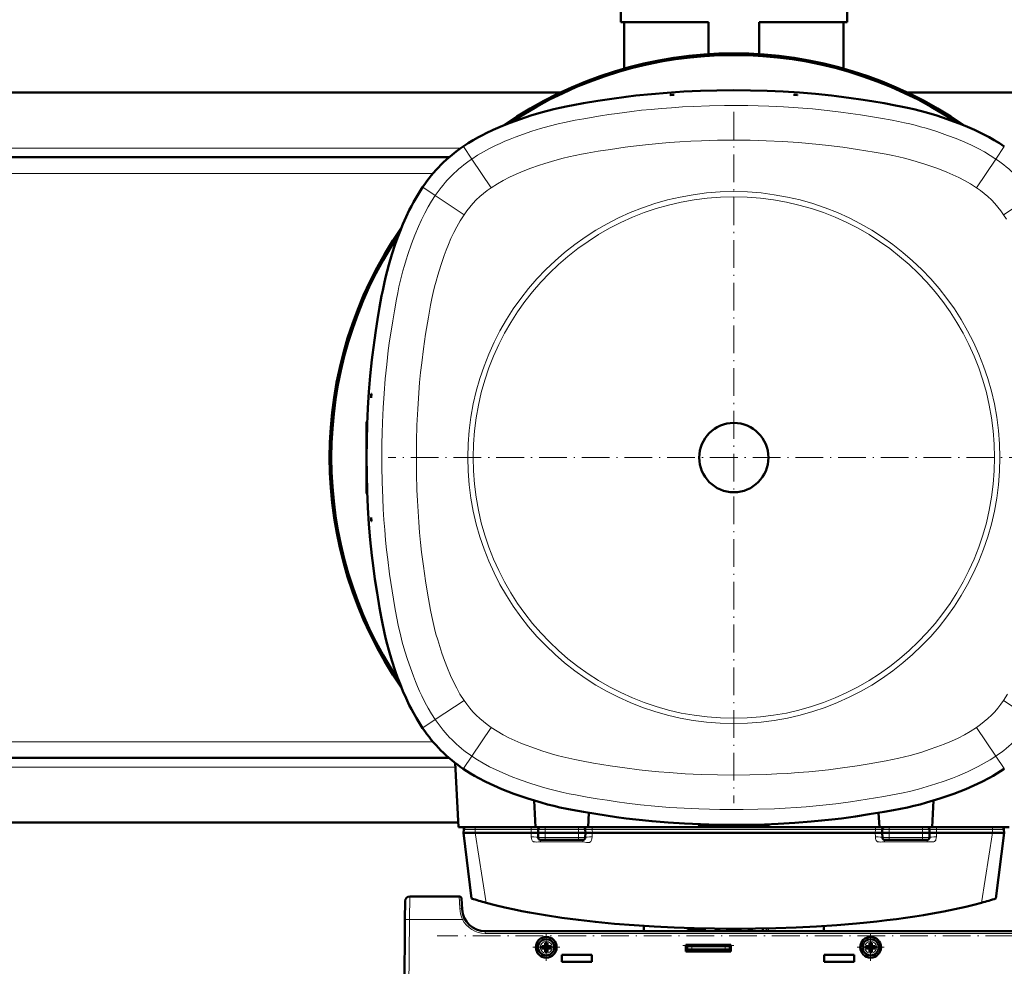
# Model space of a CAD drawing. Extents: x -2073 to 2460, y -1948 to 865.
# Tile 34 of 83: x 337 to 764, y -1671 to -1261. Entities that reach past the tile are written whole.
import ezdxf

# ---------------------------------------------------------------- set-up
doc = ezdxf.new("R2010")
doc.units = 0
doc.linetypes.add('DASHDOT', pattern=[18.5, 12, -3, 0.5, -3])

msp = doc.modelspace()

# ---------------------------------------------------------------- linework, layer by layer
at = {"color": 7, "lineweight": 50}
for p, q in [((597.57, -1262.39), (597.57, -1255.89)), ((695.57, -1262.39), (695.57, -1255.89)), ((635.57, -1262.39), (597.57, -1262.39)), ((599.07, -1282.47), (599.07, -1262.39)), ((635.57, -1276.25), (635.57, -1262.39)), ((695.57, -1262.39), (657.57, -1262.39)), ((657.57, -1276.25), (657.57, -1262.39)), ((694.07, -1282.47), (694.07, -1262.39)), ((571.34, -1292.89), (221.79, -1292.89)), ((620.68, -1293.89), (619.02, -1294.01)), ((619.02, -1294.01), (619.03, -1293.89)), ((619.03, -1293.89), (620.68, -1293.89)), ((674.08, -1293.89), (672.44, -1293.89)), ((672.44, -1293.89), (674.09, -1294.01)), ((674.09, -1294.01), (674.08, -1293.89)), ((836.57, -1292.89), (721.79, -1292.89)), ((523.25, -1320.89), (269.86, -1320.89)), ((489.67, -1423.36), (489.56, -1423.36)), ((489.56, -1425.01), (489.67, -1423.36)), ((489.56, -1423.36), (489.56, -1425.01)), ((487.56, -1435.39), (487.85, -1435.37)), ((487.56, -1450.49), (487.56, -1435.39)), ((487.56, -1466.39), (487.56, -1451.29)), ((487.56, -1466.39), (487.85, -1466.41)), ((489.56, -1478.42), (489.56, -1476.77)), ((489.56, -1476.77), (489.67, -1478.42)), ((489.67, -1478.42), (489.56, -1478.42)), ((523.25, -1580.89), (269.86, -1580.89)), ((525.92, -1583.07), (527.38, -1610.89)), ((560.07, -1599.36), (560.68, -1610.89)), ((733.04, -1599.36), (732.44, -1610.89)), ((583.84, -1604.66), (583.52, -1610.89)), ((709.27, -1604.66), (709.6, -1610.89)), ((527.27, -1608.89), (265.84, -1608.89)), ((560.68, -1610.89), (527.38, -1610.89)), ((583.52, -1610.89), (560.68, -1610.89)), ((709.6, -1610.89), (583.52, -1610.89)), ((631.06, -1609.89), (631.04, -1609.59)), ((631.06, -1609.89), (645.93, -1609.89)), ((647.19, -1609.89), (662.06, -1609.89)), ((662.06, -1609.89), (662.07, -1609.59)), ((732.44, -1610.89), (709.6, -1610.89)), ((765.73, -1610.89), (732.44, -1610.89)), ((529.6, -1611.86), (529.56, -1613.39)), ((529.56, -1613.39), (534.54, -1613.39)), ((533.04, -1641.78), (529.56, -1613.39)), ((534.54, -1613.39), (534.56, -1613.39)), ((534.56, -1613.39), (558.81, -1613.39)), ((558.81, -1613.39), (558.82, -1613.39)), ((560.68, -1613.39), (558.82, -1613.39)), ((560.68, -1613.39), (561.81, -1613.39)), ((561.81, -1613.39), (561.85, -1611.86)), ((561.81, -1613.39), (561.86, -1615.42)), ((564.81, -1613.39), (561.81, -1613.39)), ((579.31, -1613.39), (564.81, -1613.39)), ((582.31, -1613.39), (579.31, -1613.39)), ((582.31, -1613.39), (582.25, -1615.42)), ((582.31, -1613.39), (582.27, -1611.86)), ((583.43, -1613.39), (582.31, -1613.39)), ((585.3, -1613.39), (583.43, -1613.39)), ((585.3, -1613.39), (585.31, -1613.39)), ((585.31, -1613.39), (707.81, -1613.39)), ((707.81, -1613.39), (707.82, -1613.39)), ((709.68, -1613.39), (707.82, -1613.39)), ((709.68, -1613.39), (710.81, -1613.39)), ((710.85, -1611.86), (710.81, -1613.39)), ((710.81, -1613.39), (713.81, -1613.39)), ((710.86, -1615.42), (710.81, -1613.39)), ((728.31, -1613.39), (713.81, -1613.39)), ((728.31, -1613.39), (731.31, -1613.39)), ((731.25, -1615.42), (731.31, -1613.39)), ((731.27, -1611.86), (731.31, -1613.39)), ((732.43, -1613.39), (731.31, -1613.39)), ((734.3, -1613.39), (732.43, -1613.39)), ((734.3, -1613.39), (734.31, -1613.39)), ((734.31, -1613.39), (758.56, -1613.39)), ((758.56, -1613.39), (758.57, -1613.39)), ((758.57, -1613.39), (763.56, -1613.39)), ((760.07, -1641.78), (763.56, -1613.39)), ((763.52, -1611.86), (763.56, -1613.39)), ((564.86, -1616.39), (562.86, -1616.39)), ((579.25, -1616.39), (564.86, -1616.39)), ((581.25, -1616.39), (579.25, -1616.39)), ((711.86, -1616.39), (713.86, -1616.39)), ((728.25, -1616.39), (713.86, -1616.39)), ((728.25, -1616.39), (730.25, -1616.39)), ((506.25, -1640.89), (527.69, -1640.89)), ((510.49, -1640.89), (510.5, -1640.89)), ((526.37, -1640.89), (526.35, -1640.89)), ((504.19, -1650.8), (504.25, -1642.87)), ((528.93, -1646.41), (528.69, -1641.84)), ((503.43, -1737.39), (504.19, -1650.8)), ((607.57, -1655.89), (607.57, -1653.66)), ((685.57, -1655.89), (685.57, -1653.66)), ((746.79, -1655.89), (538.91, -1655.89)), ((779.94, -1655.89), (538.92, -1655.89)), ((634.07, -1655.39), (626.57, -1655.39)), ((626.57, -1655.39), (626.57, -1655.89)), ((634.07, -1655.89), (634.07, -1654.77)), ((638.48, -1655.89), (639.08, -1654.85)), ((654.05, -1654.85), (654.65, -1655.89)), ((659.07, -1655.89), (659.07, -1654.77)), ((563.43, -1662.39), (564.35, -1662.39)), ((564.71, -1662.26), (564.7, -1662.24)), ((565.98, -1662.26), (564.71, -1662.26)), ((564.71, -1662.26), (564.71, -1663.53)), ((564.85, -1660.97), (564.85, -1661.89)), ((565.85, -1660.97), (565.85, -1661.89)), ((565.98, -1662.26), (566, -1662.24)), ((565.98, -1662.26), (565.98, -1663.53)), ((567.27, -1662.39), (566.35, -1662.39)), ((645.29, -1661.89), (625.85, -1661.89)), ((625.85, -1661.89), (625.85, -1664.69)), ((626.35, -1662.19), (625.85, -1662.19)), ((626.35, -1662.39), (626.35, -1662.19)), ((628.35, -1662.39), (626.35, -1662.39)), ((626.35, -1662.39), (626.35, -1663.89)), ((642.79, -1662.39), (628.35, -1662.39)), ((644.79, -1662.39), (642.79, -1662.39)), ((644.79, -1662.19), (645.29, -1662.19)), ((644.79, -1662.39), (644.79, -1662.19)), ((644.79, -1662.39), (644.79, -1663.89)), ((645.29, -1664.69), (645.29, -1661.89)), ((703.87, -1662.39), (704.79, -1662.39)), ((705.15, -1662.26), (705.14, -1662.24)), ((706.43, -1662.26), (705.15, -1662.26)), ((705.15, -1662.26), (705.15, -1663.53)), ((705.29, -1660.97), (705.29, -1661.89)), ((706.29, -1660.97), (706.29, -1661.89)), ((706.43, -1662.26), (706.44, -1662.24)), ((706.43, -1662.26), (706.43, -1663.53)), ((707.71, -1662.39), (706.79, -1662.39)), ((563.43, -1663.39), (564.35, -1663.39)), ((564.71, -1663.53), (564.7, -1663.54)), ((564.71, -1663.53), (565.98, -1663.53)), ((564.85, -1664.81), (564.85, -1663.89)), ((565.85, -1664.81), (565.85, -1663.89)), ((565.98, -1663.53), (566, -1663.54)), ((567.27, -1663.39), (566.35, -1663.39)), ((572.13, -1666.19), (572.13, -1669.19)), ((585.13, -1666.19), (572.13, -1666.19)), ((585.13, -1669.19), (585.13, -1666.19)), ((626.35, -1663.89), (625.85, -1663.89)), ((625.85, -1664.69), (645.29, -1664.69)), ((626.35, -1663.89), (628.35, -1663.89)), ((642.79, -1663.89), (628.35, -1663.89)), ((642.79, -1663.89), (644.79, -1663.89)), ((645.29, -1663.89), (644.79, -1663.89)), ((685.73, -1666.19), (685.73, -1669.19)), ((698.73, -1666.19), (685.73, -1666.19)), ((698.73, -1669.19), (698.73, -1666.19)), ((703.87, -1663.39), (704.79, -1663.39)), ((705.15, -1663.53), (705.14, -1663.54)), ((705.15, -1663.53), (706.43, -1663.53)), ((705.29, -1664.81), (705.29, -1663.89)), ((706.29, -1664.81), (706.29, -1663.89)), ((706.43, -1663.53), (706.44, -1663.54)), ((707.71, -1663.39), (706.79, -1663.39)), ((572.13, -1669.19), (585.13, -1669.19)), ((685.73, -1669.19), (698.73, -1669.19))]:
    msp.add_line(p, q, dxfattribs=at)
at = {"color": 7, "linetype": 'DASHDOT', "lineweight": 18}
for p, q in [((646.56, -1301.21), (646.56, -1600.57)), ((796.23, -1450.89), (496.88, -1450.89)), ((767.58, -1657.89), (518.12, -1657.89)), ((624.5, -1662.19), (646.63, -1662.19))]:
    msp.add_line(p, q, dxfattribs=at)
at = {"color": 7, "lineweight": 18}
for p, q in [((528.4, -1316.89), (264.72, -1316.89)), ((529.45, -1316.17), (529.49, -1316.24)), ((533.11, -1321.64), (529.49, -1316.24)), ((760, -1321.64), (763.62, -1316.24)), ((763.67, -1316.17), (763.62, -1316.24)), ((533.11, -1321.64), (541.46, -1334.08)), ((760, -1321.64), (751.66, -1334.08)), ((516.3, -1327.89), (276.82, -1327.89)), ((511.84, -1333.78), (511.91, -1333.83)), ((517.31, -1337.45), (511.91, -1333.83)), ((517.31, -1337.45), (529.75, -1345.79)), ((763.37, -1345.79), (775.81, -1337.45)), ((517.31, -1564.33), (529.75, -1555.99)), ((775.81, -1564.33), (763.37, -1555.99)), ((517.31, -1564.33), (511.91, -1567.95)), ((511.84, -1568), (511.91, -1567.95)), ((533.11, -1580.14), (541.46, -1567.7)), ((760, -1580.14), (751.66, -1567.7)), ((516.3, -1573.89), (276.82, -1573.89)), ((533.11, -1580.14), (529.49, -1585.54)), ((760, -1580.14), (763.62, -1585.54)), ((526.02, -1584.89), (267.1, -1584.89)), ((529.45, -1585.61), (529.49, -1585.54)), ((763.67, -1585.61), (763.62, -1585.54)), ((534.6, -1610.89), (534.6, -1611.86)), ((558.85, -1610.89), (558.85, -1611.86)), ((564.85, -1610.89), (564.85, -1611.86)), ((579.27, -1611.86), (579.27, -1610.89)), ((585.27, -1610.89), (585.27, -1611.86)), ((707.85, -1610.89), (707.85, -1611.86)), ((713.85, -1611.86), (713.85, -1610.89)), ((728.27, -1610.89), (728.27, -1611.86)), ((734.27, -1610.89), (734.27, -1611.86)), ((758.52, -1610.89), (758.52, -1611.86)), ((539.32, -1643.64), (534.54, -1613.39)), ((534.6, -1611.86), (534.56, -1613.39)), ((534.6, -1611.86), (558.85, -1611.86)), ((558.85, -1611.86), (558.81, -1613.39)), ((558.82, -1613.39), (558.86, -1615.13)), ((564.81, -1613.39), (564.85, -1611.86)), ((564.81, -1613.39), (564.86, -1615.42)), ((579.27, -1611.86), (564.85, -1611.86)), ((579.25, -1615.42), (564.86, -1615.42)), ((564.86, -1616.39), (564.86, -1615.42)), ((579.25, -1615.42), (579.31, -1613.39)), ((579.25, -1615.42), (579.25, -1616.39)), ((579.27, -1611.86), (579.31, -1613.39)), ((585.25, -1615.13), (585.3, -1613.39)), ((585.27, -1611.86), (707.85, -1611.86)), ((585.27, -1611.86), (585.31, -1613.39)), ((707.85, -1611.86), (707.81, -1613.39)), ((707.82, -1613.39), (707.86, -1615.13)), ((713.85, -1611.86), (713.81, -1613.39)), ((713.86, -1615.42), (713.81, -1613.39)), ((728.27, -1611.86), (713.85, -1611.86)), ((728.25, -1615.42), (713.86, -1615.42)), ((713.86, -1615.42), (713.86, -1616.39)), ((728.25, -1615.42), (728.31, -1613.39)), ((728.25, -1616.39), (728.25, -1615.42)), ((728.27, -1611.86), (728.31, -1613.39)), ((734.25, -1615.13), (734.3, -1613.39)), ((734.27, -1611.86), (758.52, -1611.86)), ((734.27, -1611.86), (734.31, -1613.39)), ((753.8, -1643.64), (758.57, -1613.39)), ((758.52, -1611.86), (758.56, -1613.39)), ((562.86, -1616.39), (562.86, -1617.27)), ((562.86, -1617.27), (564.46, -1617.27)), ((564.46, -1617.27), (579.65, -1617.27)), ((579.65, -1617.27), (579.75, -1617.27)), ((579.75, -1617.27), (581.25, -1617.27)), ((581.25, -1616.39), (581.25, -1617.27)), ((711.86, -1616.39), (711.86, -1617.27)), ((711.86, -1617.27), (713.46, -1617.27)), ((713.46, -1617.27), (728.65, -1617.27)), ((728.65, -1617.27), (728.75, -1617.27)), ((728.75, -1617.27), (730.25, -1617.27)), ((730.25, -1616.39), (730.25, -1617.27)), ((506.18, -1650.8), (506.25, -1640.89)), ((527.93, -1645.97), (527.69, -1640.89)), ((528.93, -1646.41), (528.93, -1646.41)), ((505.43, -1737.39), (506.18, -1650.8)), ((506.18, -1650.8), (529.08, -1650.8)), ((538.92, -1655.89), (538.92, -1656.88)), ((779.94, -1656.88), (538.92, -1656.88)), ((631.63, -1654.96), (631.71, -1654.72)), ((661.42, -1654.72), (661.49, -1654.94)), ((626.35, -1662.19), (644.79, -1662.19)), ((628.35, -1662.39), (628.35, -1663.89)), ((642.79, -1662.39), (642.79, -1663.89))]:
    msp.add_line(p, q, dxfattribs=at)
at = {"color": 7, "linetype": 'DASHDOT', "lineweight": 18, "ltscale": 0.292499}
for p, q in [((565.35, -1657.04), (565.35, -1668.74)), ((705.79, -1657.04), (705.79, -1668.74)), ((711.64, -1662.89), (699.94, -1662.89))]:
    msp.add_line(p, q, dxfattribs=at)
at = {"color": 7, "linetype": 'DASHDOT', "lineweight": 18, "ltscale": 0.045013}
for p, q in [((628.35, -1662.24), (628.35, -1664.04)), ((642.79, -1662.24), (642.79, -1664.04))]:
    msp.add_line(p, q, dxfattribs=at)
at = {"color": 7, "linetype": 'DASHDOT', "lineweight": 18, "ltscale": 0.292502}
msp.add_line((571.2, -1662.89), (559.5, -1662.89), dxfattribs=at)
at = {"color": 7, "lineweight": 50}
for points in [[(529.45, -1316.17), (531.59, -1314.78), (533.78, -1313.44), (536, -1312.18), (537.69, -1311.27), (539.4, -1310.4), (542.4, -1308.97), (545.46, -1307.64), (548.55, -1306.4), (551.37, -1305.34), (554.21, -1304.33), (558.65, -1302.86), (563.14, -1301.51), (565.85, -1300.77), (568.58, -1300.09), (571.3, -1299.46), (574.67, -1298.77), (576.94, -1298.33), (581.47, -1297.53), (587.67, -1296.5), (593.78, -1295.55), (599.91, -1294.71), (604.13, -1294.2), (610.92, -1293.51), (617.73, -1292.94), (624.9, -1292.48), (632.08, -1292.15), (639.23, -1291.95), (646.56, -1291.89)], [(763.67, -1316.17), (761.52, -1314.78), (759.33, -1313.44), (757.11, -1312.18), (755.42, -1311.27), (753.72, -1310.4), (750.71, -1308.97), (747.66, -1307.64), (744.56, -1306.4), (741.74, -1305.34), (738.9, -1304.33), (734.46, -1302.86), (729.98, -1301.51), (727.26, -1300.77), (724.54, -1300.09), (721.81, -1299.46), (718.92, -1298.86), (716.51, -1298.4), (711.68, -1297.53), (706.27, -1296.63), (701.6, -1295.89), (697.34, -1295.26), (691.03, -1294.44), (688.91, -1294.2), (681.95, -1293.49), (674.95, -1292.91), (667.95, -1292.46), (660.96, -1292.15), (653.79, -1291.95), (646.56, -1291.89)], [(511.84, -1333.78), (510.44, -1335.93), (509.11, -1338.11), (507.84, -1340.33), (506.94, -1342.02), (506.06, -1343.73), (504.64, -1346.74), (503.31, -1349.79), (502.06, -1352.89), (501, -1355.71), (500, -1358.55), (498.53, -1362.99), (497.18, -1367.47), (496.44, -1370.19), (495.75, -1372.91), (495.13, -1375.64), (494.53, -1378.53), (494.06, -1380.94), (493.2, -1385.76), (492.3, -1391.18), (491.56, -1395.85), (490.93, -1400.11), (490.11, -1406.42), (489.86, -1408.53), (489.15, -1415.5), (488.58, -1422.49), (488.13, -1429.49), (487.81, -1436.49), (487.62, -1443.65), (487.56, -1450.89)], [(511.84, -1568), (510.44, -1565.85), (509.11, -1563.67), (507.84, -1561.45), (506.94, -1559.76), (506.06, -1558.05), (504.64, -1555.04), (503.31, -1551.99), (502.06, -1548.89), (501, -1546.08), (500, -1543.24), (498.53, -1538.79), (497.18, -1534.31), (496.44, -1531.6), (495.75, -1528.87), (495.13, -1526.14), (494.43, -1522.78), (494, -1520.51), (493.19, -1515.97), (492.12, -1509.49), (491.19, -1503.52), (490.38, -1497.54), (489.87, -1493.31), (489.17, -1486.53), (488.61, -1479.72), (488.14, -1472.54), (487.81, -1465.37), (487.62, -1458.22), (487.56, -1450.89)], [(529.45, -1585.61), (531.02, -1586.64), (532.62, -1587.64), (534.24, -1588.61), (535.88, -1589.54), (539.21, -1591.29), (542.6, -1592.9), (546.07, -1594.39), (548.65, -1595.42), (551.25, -1596.4), (554.29, -1597.47), (557.34, -1598.5), (560.23, -1599.41), (563.14, -1600.27), (565.85, -1601.01), (568.58, -1601.7), (571.3, -1602.32), (574.2, -1602.92), (576.6, -1603.39), (581.43, -1604.25), (586.85, -1605.15), (591.31, -1605.86), (595.78, -1606.52), (599.98, -1607.08), (604.2, -1607.59), (611.17, -1608.3), (618.16, -1608.87), (625.16, -1609.32), (632.16, -1609.64), (639.32, -1609.83), (646.56, -1609.89)], [(763.67, -1585.61), (762.09, -1586.64), (760.49, -1587.64), (758.87, -1588.61), (757.24, -1589.54), (753.91, -1591.29), (750.51, -1592.9), (747.05, -1594.39), (744.46, -1595.42), (741.86, -1596.4), (738.83, -1597.47), (735.77, -1598.5), (732.88, -1599.41), (729.98, -1600.27), (727.26, -1601.01), (724.54, -1601.7), (721.81, -1602.32), (718.74, -1602.96), (715.65, -1603.54), (711.64, -1604.25), (705.16, -1605.33), (699.19, -1606.25), (693.21, -1607.07), (688.98, -1607.58), (684.53, -1608.05), (680.07, -1608.46), (672.95, -1609.01), (665.83, -1609.43), (659.85, -1609.67), (653.89, -1609.83), (646.56, -1609.89)], [(539.32, -1643.64), (543.26, -1644.68), (547.36, -1645.65), (551.59, -1646.58), (554.85, -1647.24), (558.17, -1647.87), (565, -1649.04), (572.03, -1650.1), (579.25, -1651.05), (586.61, -1651.89), (594.96, -1652.7), (603.43, -1653.38), (612.02, -1653.93), (620.69, -1654.36), (629.41, -1654.66), (638.18, -1654.83), (646.97, -1654.89), (655.88, -1654.82), (664.78, -1654.63), (673.62, -1654.3), (682.41, -1653.85), (691.1, -1653.27), (699.68, -1652.56), (704.11, -1652.14), (708.5, -1651.68), (712.77, -1651.19), (716.98, -1650.66), (720.96, -1650.12), (724.88, -1649.55), (728.74, -1648.94), (732.54, -1648.3), (737.49, -1647.39), (742.3, -1646.41), (746.97, -1645.37), (750.44, -1644.53), (753.8, -1643.64)]]:
    msp.add_lwpolyline(points, dxfattribs=at)
at = {"color": 7, "lineweight": 18}
for points in [[(533.11, -1321.64), (535.6, -1320.04), (538.13, -1318.53), (540.71, -1317.12), (543.35, -1315.8), (545.39, -1314.85), (547.47, -1313.94), (549.68, -1313.03), (551.91, -1312.16), (555.5, -1310.86), (559.15, -1309.62), (562.8, -1308.48), (566.66, -1307.37), (570.54, -1306.39), (573.21, -1305.79), (577.81, -1304.87), (581.64, -1304.18), (588.88, -1302.97), (592.5, -1302.4), (596.11, -1301.87), (602.41, -1301.04), (606.62, -1300.56), (610.84, -1300.13), (615.23, -1299.74), (619.62, -1299.41), (624.29, -1299.11), (628.97, -1298.87), (636.09, -1298.61), (642.51, -1298.49), (646.56, -1298.48)], [(646.56, -1298.48), (652.61, -1298.52), (657.16, -1298.61), (661.69, -1298.76), (668.03, -1299.06), (674.36, -1299.47), (680.68, -1299.98), (686.91, -1300.6), (692.9, -1301.31), (697.12, -1301.88), (701.34, -1302.51), (705.71, -1303.21), (710.07, -1303.94), (715.16, -1304.84), (717.84, -1305.36), (720.49, -1305.92), (722.8, -1306.44), (725.09, -1307.01), (727.43, -1307.64), (729.77, -1308.31), (732.11, -1309.03), (734.45, -1309.78), (739.1, -1311.39), (742.88, -1312.81), (746.59, -1314.34), (749.48, -1315.66), (752.31, -1317.07), (755.08, -1318.59), (757.56, -1320.07), (760, -1321.64)], [(646.56, -1313.46), (639.56, -1313.52), (632.55, -1313.71), (627.88, -1313.92), (623.25, -1314.18), (618.63, -1314.5), (614.09, -1314.87), (609.72, -1315.29), (605.57, -1315.75), (599.47, -1316.52), (593.13, -1317.46), (587.9, -1318.31), (583, -1319.15), (580.56, -1319.59), (577.81, -1320.13), (575.1, -1320.71), (572.61, -1321.3), (570.13, -1321.95), (567.59, -1322.68), (564.76, -1323.55), (561.94, -1324.48), (558.65, -1325.64), (555.42, -1326.87), (552.27, -1328.18), (549.45, -1329.49), (546.7, -1330.9), (544.2, -1332.34), (541.46, -1334.08)], [(646.56, -1313.46), (653.6, -1313.52), (660.62, -1313.71), (667.59, -1314.04), (674.54, -1314.5), (678.99, -1314.87), (683.44, -1315.3), (687.59, -1315.75), (693.69, -1316.53), (700.04, -1317.47), (707.28, -1318.66), (712.56, -1319.6), (715.43, -1320.16), (718.03, -1320.71), (720.51, -1321.3), (722.99, -1321.95), (725.54, -1322.68), (729.72, -1324), (733.98, -1325.46), (736.4, -1326.36), (738.77, -1327.3), (741.39, -1328.42), (743.93, -1329.62), (746.42, -1330.91), (749.01, -1332.4), (751.66, -1334.08)], [(494.14, -1450.89), (494.19, -1444.83), (494.28, -1440.29), (494.43, -1435.75), (494.73, -1429.42), (495.14, -1423.09), (495.65, -1416.77), (496.27, -1410.54), (496.98, -1404.55), (497.55, -1400.33), (498.18, -1396.11), (498.88, -1391.74), (499.61, -1387.37), (500.51, -1382.28), (501.03, -1379.61), (501.58, -1376.95), (502.11, -1374.65), (502.68, -1372.35), (503.3, -1370.02), (503.98, -1367.68), (504.69, -1365.34), (505.45, -1363), (507.05, -1358.35), (508.48, -1354.57), (510.01, -1350.86), (511.32, -1347.97), (512.74, -1345.14), (514.25, -1342.37), (515.74, -1339.88), (517.31, -1337.45)], [(509.12, -1450.89), (509.18, -1443.85), (509.38, -1436.82), (509.71, -1429.86), (510.17, -1422.91), (510.54, -1418.45), (510.96, -1414.01), (511.42, -1409.85), (512.19, -1403.76), (513.14, -1397.41), (514.33, -1390.17), (515.26, -1384.89), (515.82, -1382.02), (516.38, -1379.42), (516.97, -1376.93), (517.62, -1374.46), (518.35, -1371.91), (519.66, -1367.72), (521.13, -1363.46), (522.03, -1361.05), (522.97, -1358.68), (524.09, -1356.06), (525.29, -1353.51), (526.57, -1351.03), (528.06, -1348.43), (529.75, -1345.79)], [(764.55, -1347.62), (763.37, -1345.79)], [(517.31, -1564.33), (515.71, -1561.85), (514.2, -1559.32), (512.79, -1556.74), (511.46, -1554.1), (510.51, -1552.05), (509.6, -1549.98), (508.7, -1547.77), (507.83, -1545.54), (506.52, -1541.95), (505.29, -1538.3), (504.14, -1534.65), (503.04, -1530.79), (502.05, -1526.91), (501.45, -1524.23), (500.54, -1519.63), (499.85, -1515.8), (498.64, -1508.57), (498.07, -1504.95), (497.53, -1501.34), (496.7, -1495.04), (496.22, -1490.83), (495.8, -1486.61), (495.41, -1482.22), (495.07, -1477.83), (494.77, -1473.16), (494.53, -1468.48), (494.28, -1461.35), (494.16, -1454.93), (494.14, -1450.89)], [(509.12, -1450.89), (509.18, -1457.89), (509.38, -1464.9), (509.58, -1469.57), (509.84, -1474.2), (510.17, -1478.82), (510.54, -1483.36), (510.96, -1487.72), (511.41, -1491.88), (512.19, -1497.97), (513.13, -1504.32), (513.98, -1509.54), (514.82, -1514.45), (515.26, -1516.88), (515.8, -1519.64), (516.38, -1522.35), (516.97, -1524.84), (517.61, -1527.31), (518.34, -1529.86), (519.22, -1532.69), (520.15, -1535.51), (521.3, -1538.8), (522.53, -1542.03), (523.84, -1545.17), (525.15, -1548), (526.57, -1550.74), (528, -1553.25), (529.75, -1555.99)], [(765.05, -1553.35), (763.37, -1555.99)], [(646.56, -1588.33), (639.52, -1588.26), (632.49, -1588.07), (625.53, -1587.74), (618.57, -1587.28), (614.12, -1586.91), (609.67, -1586.48), (605.52, -1586.03), (599.42, -1585.25), (593.07, -1584.31), (585.84, -1583.12), (580.55, -1582.18), (577.69, -1581.63), (575.09, -1581.07), (572.6, -1580.48), (570.12, -1579.83), (567.58, -1579.1), (563.39, -1577.79), (559.13, -1576.32), (556.72, -1575.42), (554.34, -1574.48), (551.73, -1573.36), (549.18, -1572.16), (546.7, -1570.87), (544.1, -1569.38), (541.46, -1567.7)], [(646.56, -1588.33), (653.56, -1588.26), (660.56, -1588.07), (665.23, -1587.87), (669.86, -1587.6), (674.49, -1587.28), (679.02, -1586.91), (683.39, -1586.49), (687.54, -1586.04), (693.64, -1585.26), (699.99, -1584.32), (705.21, -1583.47), (710.12, -1582.63), (712.55, -1582.19), (715.3, -1581.65), (718.01, -1581.07), (720.5, -1580.48), (722.98, -1579.83), (725.53, -1579.1), (728.35, -1578.23), (731.17, -1577.3), (734.46, -1576.14), (737.7, -1574.91), (740.84, -1573.6), (743.67, -1572.29), (746.41, -1570.88), (748.91, -1569.44), (751.66, -1567.7)], [(646.56, -1603.3), (640.5, -1603.26), (635.96, -1603.17), (631.42, -1603.02), (625.08, -1602.72), (618.76, -1602.31), (612.43, -1601.8), (606.21, -1601.18), (600.22, -1600.47), (595.99, -1599.9), (591.77, -1599.27), (587.41, -1598.57), (583.04, -1597.84), (577.95, -1596.94), (575.27, -1596.42), (572.62, -1595.87), (570.31, -1595.34), (568.02, -1594.77), (565.68, -1594.14), (563.35, -1593.47), (561.01, -1592.75), (558.66, -1592), (554.01, -1590.4), (550.23, -1588.97), (546.53, -1587.44), (543.64, -1586.12), (540.81, -1584.71), (538.03, -1583.19), (535.55, -1581.71), (533.11, -1580.14)], [(760, -1580.14), (757.52, -1581.74), (754.98, -1583.25), (752.4, -1584.66), (749.77, -1585.98), (747.72, -1586.94), (745.64, -1587.84), (743.44, -1588.75), (741.2, -1589.62), (737.61, -1590.92), (733.97, -1592.16), (730.32, -1593.31), (726.46, -1594.41), (722.57, -1595.39), (719.9, -1595.99), (715.3, -1596.91), (711.47, -1597.6), (704.24, -1598.81), (700.62, -1599.38), (697.01, -1599.91), (690.71, -1600.74), (686.5, -1601.23), (682.28, -1601.65), (677.89, -1602.04), (673.5, -1602.37), (668.82, -1602.67), (664.15, -1602.91), (657.02, -1603.17), (650.6, -1603.29), (646.56, -1603.3)], [(529.6, -1611.86), (529.6, -1611.86), (529.61, -1611.86), (530.33, -1611.85), (534.6, -1611.86)], [(561.85, -1611.86), (561.85, -1611.86), (561.84, -1611.86), (561.8, -1611.86), (561.48, -1611.86), (558.85, -1611.86)], [(558.86, -1615.13), (558.92, -1615.73), (559.08, -1616.32), (559.23, -1616.7), (559.42, -1616.94), (559.67, -1617.11), (559.83, -1617.17), (560.15, -1617.25), (560.49, -1617.29), (561.18, -1617.32), (561.95, -1617.28), (562.53, -1617.26), (562.86, -1617.27)], [(561.85, -1611.86), (561.85, -1611.86), (561.89, -1611.86), (562.22, -1611.86), (564.85, -1611.86)], [(564.86, -1615.42), (562.15, -1615.43), (561.91, -1615.42), (561.86, -1615.42), (561.86, -1615.42), (561.86, -1615.42)], [(582.25, -1615.42), (582.25, -1615.42), (582.23, -1615.42), (582.08, -1615.42), (580.98, -1615.43), (579.25, -1615.42)], [(579.27, -1611.86), (581.96, -1611.86), (582.23, -1611.86), (582.26, -1611.86), (582.27, -1611.86), (582.27, -1611.86)], [(581.25, -1617.27), (581.52, -1617.27), (582.04, -1617.36), (582.8, -1617.55), (583.15, -1617.59), (583.5, -1617.6), (583.85, -1617.55), (584.07, -1617.47), (584.29, -1617.37), (584.48, -1617.23), (584.66, -1617.05), (584.83, -1616.8), (584.97, -1616.51), (585.15, -1615.91), (585.25, -1615.13)], [(585.27, -1611.86), (582.58, -1611.86), (582.3, -1611.86), (582.27, -1611.86), (582.27, -1611.86), (582.27, -1611.86)], [(710.85, -1611.86), (710.85, -1611.86), (710.84, -1611.86), (710.8, -1611.86), (710.48, -1611.86), (707.85, -1611.86)], [(707.86, -1615.13), (707.92, -1615.73), (708.08, -1616.32), (708.23, -1616.7), (708.42, -1616.94), (708.67, -1617.11), (708.83, -1617.17), (709.15, -1617.25), (709.49, -1617.29), (710.18, -1617.32), (710.95, -1617.28), (711.53, -1617.26), (711.86, -1617.27)], [(710.85, -1611.86), (710.85, -1611.86), (710.89, -1611.86), (711.22, -1611.86), (713.85, -1611.86)], [(710.86, -1615.42), (710.86, -1615.42), (710.88, -1615.42), (711.04, -1615.42), (712.14, -1615.43), (713.86, -1615.42)], [(728.25, -1615.42), (730.96, -1615.43), (731.2, -1615.42), (731.25, -1615.42), (731.25, -1615.42), (731.25, -1615.42)], [(728.27, -1611.86), (730.96, -1611.86), (731.23, -1611.86), (731.26, -1611.86), (731.27, -1611.86), (731.27, -1611.86)], [(730.25, -1617.27), (730.6, -1617.26), (731.29, -1617.29), (732.32, -1617.31), (732.83, -1617.27), (733.2, -1617.2), (733.39, -1617.13), (733.64, -1616.98), (733.87, -1616.71), (733.98, -1616.47), (734.07, -1616.22), (734.2, -1615.68), (734.25, -1615.13)], [(734.27, -1611.86), (731.58, -1611.86), (731.3, -1611.86), (731.27, -1611.86), (731.27, -1611.86), (731.27, -1611.86)], [(758.52, -1611.86), (762.59, -1611.85), (763.49, -1611.86), (763.51, -1611.86), (763.52, -1611.86)], [(529.08, -1650.8), (529.97, -1650.37), (529.98, -1650.36)]]:
    msp.add_lwpolyline(points, dxfattribs=at)
for centre, radius in [((646.56, -1450.89), 115.14), ((646.56, -1450.89), 112.88), ((565.35, -1662.89), 2.57), ((705.79, -1662.89), 2.57)]:
    msp.add_circle(centre, radius, dxfattribs=at)
at = {"color": 7, "lineweight": 50}
for centre, radius in [((646.56, -1450.89), 15), ((565.35, -1662.89), 4.5), ((565.35, -1662.89), 3.5), ((705.79, -1662.89), 4.5), ((705.79, -1662.89), 3.5)]:
    msp.add_circle(centre, radius, dxfattribs=at)
for centre, radius, start, end in [((646.57, -1450.9), 175, 55.2801, 124.7106), ((646.56, -1450.89), 174.8, 55.5582, 124.4418), ((646.56, -1450.89), 174.27, 56.3177, 123.6821), ((565.29, -1369.63), 64.36, 123.8463, 146.1537), ((646.57, -1450.9), 175, 145.2894, 214.7199), ((646.56, -1450.89), 174.8, 145.5582, 214.4418), ((646.56, -1450.89), 174.27, 146.3183, 213.6815), ((565.29, -1532.15), 64.36, 213.8463, 236.1537), ((530.6, -1611.89), 1, 90, 178.5), ((562.85, -1611.89), 1, 90, 178.5), ((581.27, -1611.89), 1, 1.5, 90), ((711.85, -1611.89), 1, 90, 178.5), ((730.27, -1611.89), 1, 1.5, 90), ((762.52, -1611.89), 1, 1.5, 90), ((562.86, -1615.39), 1, 181.5, 270), ((581.25, -1615.39), 1, 270, 358.5), ((711.86, -1615.39), 1, 181.5, 270), ((730.25, -1615.39), 1, 270, 358.5), ((506.25, -1642.89), 2, 90, 179.5), ((527.69, -1641.89), 1, 3, 90), ((577.67, -1502.9), 145.87, 252.1849, 254.7559), ((715.44, -1502.9), 145.87, 285.2441, 287.8151), ((538.92, -1645.89), 10, 183.0006, 270), ((646.57, -1660.89), 8.6, 135.4822, 144.4573), ((646.57, -1660.89), 6, 90.862, 123.5934), ((646.72, -1660.92), 5.4, 73.1844, 111.2411), ((646.57, -1660.89), 5, 89.2099, 90.8495), ((646.57, -1660.89), 6, 56.4427, 89.5699), ((646.71, -1660.9), 5.38, 68.5902, 73.0011), ((646.57, -1660.89), 8.6, 35.5448, 44.5193), ((646.57, -1660.89), 13.5, 21.7362, 22.1917), ((580.42, -1662.89), 17.01, 178.322, 180.0069), ((564.35, -1661.89), 0.5, 270, 0), ((565.35, -1677.97), 17.01, 89.9932, 91.6779), ((565.35, -1678.1), 17.14, 88.3285, 90.0004), ((566.35, -1661.89), 0.5, 180, 270), ((550.14, -1662.89), 17.13, 358.3286, 1.6729), ((720.87, -1662.89), 17.01, 178.322, 180.0069), ((704.79, -1661.89), 0.5, 270, 0), ((705.79, -1677.97), 17.01, 89.9932, 91.6779), ((705.79, -1678.1), 17.14, 88.3285, 90.0004), ((706.79, -1661.89), 0.5, 180, 270), ((690.58, -1662.89), 17.13, 358.3286, 1.6729), ((580.42, -1662.89), 17.01, 179.9931, 181.678), ((564.35, -1663.89), 0.5, 0, 90), ((565.35, -1647.81), 17.01, 268.3221, 270.0068), ((565.35, -1647.68), 17.14, 269.9996, 271.6715), ((566.35, -1663.89), 0.5, 90, 180), ((720.87, -1662.89), 17.01, 179.9931, 181.678), ((704.79, -1663.89), 0.5, 0, 90), ((705.79, -1647.81), 17.01, 268.3221, 270.0068), ((705.79, -1647.68), 17.14, 269.9996, 271.6715), ((706.79, -1663.89), 0.5, 90, 180)]:
    msp.add_arc(centre, radius, start, end, dxfattribs=at)
at = {"color": 7, "lineweight": 18}
for centre, radius, start, end in [((565.3, -1369.63), 57.78, 123.846, 146.154), ((727.82, -1369.63), 57.78, 33.846, 56.154), ((565.3, -1369.63), 42.8, 123.846, 146.154), ((727.82, -1369.63), 42.8, 33.846, 56.154), ((565.3, -1532.15), 42.8, 213.846, 236.154), ((727.82, -1532.15), 42.8, 303.846, 326.154), ((565.3, -1532.15), 57.78, 213.846, 236.154), ((727.82, -1532.15), 57.78, 303.846, 326.154), ((541.24, -1645.37), 13.32, 182.6093, 204.0866), ((538.92, -1645.88), 11, 206.5817, 269.9955), ((648.98, -1660.64), 18.25, 161.8653, 163.2739), ((624.34, -1672.35), 18.86, 64.0614, 67.2433), ((644.07, -1660.66), 18.34, 16.788, 18.1985), ((644.04, -1660.67), 18.36, 15.088, 16.7857)]:
    msp.add_arc(centre, radius, start, end, dxfattribs=at)
for centre, major_axis, ratio, start_param, end_param in [((558.86, -1615.5), (3, 0.08), 0.121828, 0, 1.567606), ((585.25, -1615.5), (-3, 0.08), 0.121828, 4.715579, 6.283185), ((707.86, -1615.5), (3, 0.08), 0.121828, 0, 1.567606), ((734.25, -1615.5), (-3, 0.08), 0.121828, 4.715579, 6.283185), ((527.93, -1646.47), (0.999, 0.052), 0.491016, 0.000226, 1.545193), ((506.18, -1650.82), (2, -0.02), 0.008726, 1.570872, 3.141593), ((663.02, -1654.94), (3.76, 1.36), 0.139555, 1.938921, 2.651783)]:
    msp.add_ellipse(centre, major_axis=major_axis, ratio=ratio, start_param=start_param, end_param=end_param, dxfattribs=at)

doc.saveas('drawing.dxf')
